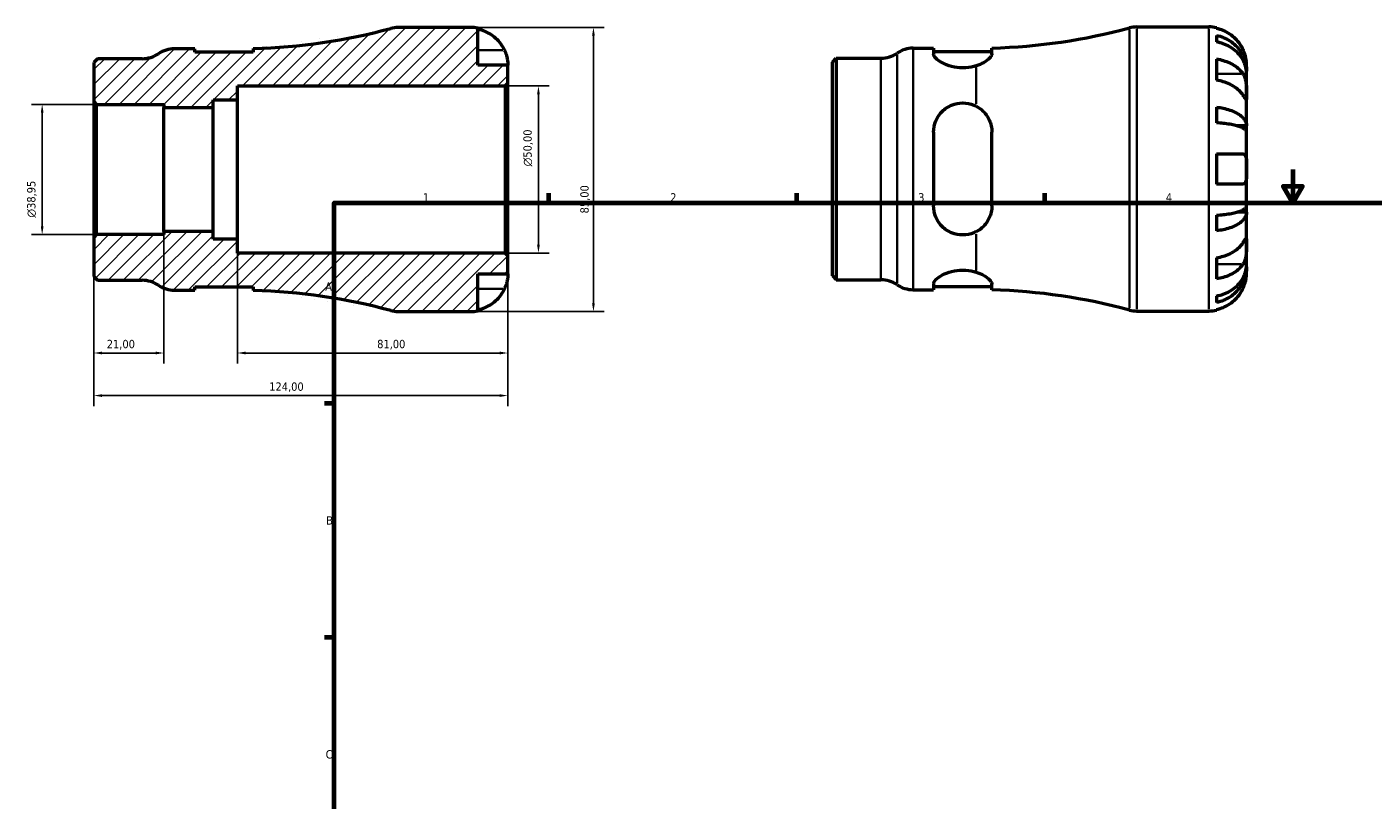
# Model space of a CAD drawing. Header units: millimetres. Extents: x -82 to 666, y 0 to 545.
# Tile 2 of 4: x -82 to 321, y 231 to 463. Entities that reach past the tile are written whole.
import ezdxf

# ---------------------------------------------------------------- set-up
doc = ezdxf.new("R2010")
doc.units = ezdxf.units.MM
for name, color, linetype, lineweight in [('Border (ISO)', 7, 'Continuous', 70), ('Dimension (ISO)', 7, 'Continuous', 25), ('Hatch (ISO)', 7, 'Continuous', 18), ('Visible (ISO)', 7, 'Continuous', 50), ('Visible Narrow (ISO)', 7, 'Continuous', 35)]:
    doc.layers.add(name, color=color, linetype=linetype, lineweight=lineweight)
doc.styles.add('Note Text (ISO)', font='tahoma.ttf')
doc.dimstyles.new('Default (ISO)', dxfattribs={"dimtxt": 2.5, "dimasz": 2.5, "dimexe": 3.175, "dimexo": 0, "dimgap": 0.762, "dimtad": 1, "dimrnd": 1e-08, "dimzin": 0, "dimtxsty": 'Note Text (ISO)', "dimcen": 0.09, "dimdle": 10, "dimclrd": 256, "dimclre": 256, "dimclrt": 232, "dimazin": 0, "dimtfac": 1.40208, "dimtmove": 0, "dimatfit": 3, "dimfxl": 1, "dimtolj": 1, "dimtzin": 0, "dimlwd": -1, "dimlwe": -1, "dimarcsym": 0})

# ---------------------------------------------------------------- blocks, each defined once
blk = doc.blocks.new('Borders Default Border')
at = {"layer": 'Border (ISO)'}
for p, q in [((74.25, 410), (74.25, 412.9)), ((148.5, 410), (148.5, 412.9)), ((222.75, 410), (222.75, 412.9)), ((10, 350), (7.1, 350)), ((10, 280), (7.1, 280))]:
    blk.add_line(p, q, dxfattribs=at)
at = {"layer": 'Border (ISO)', "flags": 128}
for points in [[(297, 420), (297, 410), (294.11, 415), (299.89, 415), (297, 410)], [(10, 10), (10, 410), (584, 410), (584, 10), (10, 10)]]:
    blk.add_lwpolyline(points, dxfattribs=at)
at = {"layer": 'Border (ISO)', "color": 232, "true_color": 0xca0064, "char_height": 2.5, "attachment_point": 7, "style": 'Note Text (ISO)'}
for s, insert in [('1', (36.56, 410.4)), ('2', (110.62, 410.4)), ('3', (184.85, 410.35)), ('4', (259, 410.4)), ('A', (7.29, 383.75)), ('B', (7.59, 313.75)), ('C', (7.43, 243.71))]:
    blk.add_mtext(s, dxfattribs=dict(at, insert=insert))
blk = doc.blocks.new('*D7')
at = {"layer": 'Defpoints', "color": 0, "transparency": 16777216}
for p in [(50.75, 462.5), (50.75, 377.5), (87.62, 377.5)]:
    blk.add_point(p, dxfattribs=at)
at = {"layer": 'Dimension (ISO)', "transparency": 16777216}
for p, q in [((50.75, 462.5), (90.8, 462.5)), ((87.62, 460), (87.62, 380)), ((50.75, 377.5), (90.8, 377.5))]:
    blk.add_line(p, q, dxfattribs=at)
for points in [[(87.2, 460), (88.04, 460), (87.62, 462.5)], [(87.2, 380), (88.04, 380), (87.62, 377.5)]]:
    blk.add_solid(points, dxfattribs=at)
at = {"layer": 'Dimension (ISO)', "color": 232, "true_color": 0xca0064, "transparency": 16777216, "insert": (83.68, 406.86), "char_height": 2.5, "attachment_point": 1, "rotation": 90, "style": 'Note Text (ISO)'}
blk.add_mtext('\\A1;85,00', dxfattribs=at)
blk = doc.blocks.new('*D8')
at = {"layer": 'Defpoints', "color": 0, "transparency": 16777216}
for p in [(61.15, 445), (71.15, 445), (61.15, 395)]:
    blk.add_point(p, dxfattribs=at)
at = {"layer": 'Dimension (ISO)', "transparency": 16777216}
for p, q in [((61.15, 445), (74.32, 445)), ((71.15, 397.5), (71.15, 442.5)), ((61.15, 395), (74.32, 395))]:
    blk.add_line(p, q, dxfattribs=at)
for points in [[(70.73, 442.5), (71.57, 442.5), (71.15, 445)], [(70.73, 397.5), (71.57, 397.5), (71.15, 395)]]:
    blk.add_solid(points, dxfattribs=at)
at = {"layer": 'Dimension (ISO)', "color": 232, "true_color": 0xca0064, "transparency": 16777216, "insert": (66.63, 420.94), "char_height": 2.5, "attachment_point": 1, "rotation": 90, "style": 'Note Text (ISO)'}
blk.add_mtext('\\A1;\\fAIGDT|b0|i0;\\H2.5000;\\ln\\fTahoma|b0|i0;\\H2.5000;50,00', dxfattribs=at)
blk = doc.blocks.new('*D9')
at = {"layer": 'Defpoints', "color": 0, "transparency": 16777216}
for p in [(-62, 399.67), (-41, 401.5), (-62, 365.09)]:
    blk.add_point(p, dxfattribs=at)
at = {"layer": 'Dimension (ISO)', "transparency": 16777216}
for p, q in [((-62, 399.67), (-62, 361.91)), ((-41, 401.5), (-41, 361.91)), ((-43.5, 365.09), (-59.5, 365.09))]:
    blk.add_line(p, q, dxfattribs=at)
for points in [[(-59.5, 365.51), (-59.5, 364.67), (-62, 365.09)], [(-43.5, 365.51), (-43.5, 364.67), (-41, 365.09)]]:
    blk.add_solid(points, dxfattribs=at)
at = {"layer": 'Dimension (ISO)', "color": 232, "true_color": 0xca0064, "transparency": 16777216, "insert": (-58.11, 369.02), "char_height": 2.5, "attachment_point": 1, "style": 'Note Text (ISO)'}
blk.add_mtext('\\A1;21,00', dxfattribs=at)
blk = doc.blocks.new('*D10')
at = {"layer": 'Defpoints', "color": 0, "transparency": 16777216}
for p in [(-19, 399.17), (62, 394.15), (62, 365.09)]:
    blk.add_point(p, dxfattribs=at)
at = {"layer": 'Dimension (ISO)', "transparency": 16777216}
for p, q in [((-19, 399.17), (-19, 361.91)), ((62, 394.15), (62, 361.91)), ((-16.5, 365.09), (59.5, 365.09))]:
    blk.add_line(p, q, dxfattribs=at)
for points in [[(-16.5, 365.51), (-16.5, 364.67), (-19, 365.09)], [(59.5, 365.51), (59.5, 364.67), (62, 365.09)]]:
    blk.add_solid(points, dxfattribs=at)
at = {"layer": 'Dimension (ISO)', "color": 232, "true_color": 0xca0064, "transparency": 16777216, "insert": (22.86, 369.03), "char_height": 2.5, "attachment_point": 1, "style": 'Note Text (ISO)'}
blk.add_mtext('\\A1;81,00', dxfattribs=at)
blk = doc.blocks.new('*D11')
at = {"layer": 'Defpoints', "color": 0, "transparency": 16777216}
for p in [(-62, 399.67), (62, 394.15), (-62, 352.35)]:
    blk.add_point(p, dxfattribs=at)
at = {"layer": 'Dimension (ISO)', "transparency": 16777216}
for p, q in [((-62, 399.67), (-62, 349.18)), ((62, 394.15), (62, 349.18)), ((59.5, 352.35), (-59.5, 352.35))]:
    blk.add_line(p, q, dxfattribs=at)
for points in [[(-59.5, 352.77), (-59.5, 351.93), (-62, 352.35)], [(59.5, 352.77), (59.5, 351.93), (62, 352.35)]]:
    blk.add_solid(points, dxfattribs=at)
at = {"layer": 'Dimension (ISO)', "color": 232, "true_color": 0xca0064, "transparency": 16777216, "insert": (-9.46, 356.29), "char_height": 2.5, "attachment_point": 1, "style": 'Note Text (ISO)'}
blk.add_mtext('\\A1;124,00', dxfattribs=at)
blk = doc.blocks.new('*D12')
at = {"layer": 'Defpoints', "color": 0, "transparency": 16777216}
for p in [(-61.15, 439.48), (-77.45, 400.52), (-61.15, 400.52)]:
    blk.add_point(p, dxfattribs=at)
at = {"layer": 'Dimension (ISO)', "transparency": 16777216}
for p, q in [((-61.15, 439.48), (-80.62, 439.48)), ((-77.45, 436.98), (-77.45, 403.02)), ((-61.15, 400.52), (-80.62, 400.52))]:
    blk.add_line(p, q, dxfattribs=at)
for points in [[(-77.86, 436.98), (-77.03, 436.98), (-77.45, 439.48)], [(-77.86, 403.02), (-77.03, 403.02), (-77.45, 400.52)]]:
    blk.add_solid(points, dxfattribs=at)
at = {"layer": 'Dimension (ISO)', "color": 232, "true_color": 0xca0064, "transparency": 16777216, "insert": (-81.97, 405.61), "char_height": 2.5, "attachment_point": 1, "rotation": 90, "style": 'Note Text (ISO)'}
blk.add_mtext('\\A1;\\fAIGDT|b0|i0;\\H2.5000;\\ln\\fTahoma|b0|i0;\\H2.5000;38,95', dxfattribs=at)

msp = doc.modelspace()

# ---------------------------------------------------------------- hatches: boundary and pattern name
at = {"layer": 'Hatch (ISO)'}
h = msp.add_hatch(dxfattribs=at)
h.set_pattern_fill('ANSI31', color=256, scale=25.4, style=0)
h.set_pattern_definition([(45, (0, 0), (-2.245064, 2.245064), [])])
edge = h.paths.add_edge_path()
edge.add_line((-62.001, 440.326), (-61.151, 439.476))
edge.add_line((-61.151, 439.476), (-41.001, 439.476))
edge.add_line((-41.001, 439.476), (-41.001, 438.502))
edge.add_line((-41.001, 438.502), (-26.261, 438.502))
edge.add_line((-26.261, 438.502), (-26.261, 440.833))
edge.add_line((-26.261, 440.833), (-19.001, 440.833))
edge.add_line((-19.001, 440.833), (-19.001, 445))
edge.add_line((-19.001, 445), (61.149, 445))
edge.add_line((61.149, 445), (61.999, 445.85))
edge.add_line((61.999, 445.85), (61.999, 451.25))
edge.add_line((61.999, 451.25), (52.999, 451.25))
edge.add_line((52.999, 451.25), (52.999, 462.273))
edge.add_ellipse((50.749, 451.25), major_axis=(2.25, 11.023), ratio=1, start_angle=0, end_angle=11.53696)
edge.add_line((50.749, 462.5), (29.118, 462.5))
edge.add_ellipse((29.118, 454), major_axis=(0, 8.5), ratio=1, start_angle=0, end_angle=15.09347)
edge.add_ellipse((-19.001, 632.42), major_axis=(45.906, -170.213), ratio=1, start_angle=346.45788, end_angle=360, ccw=False)
edge.add_line((-14.229, 456.19), (-14.229, 455.125))
edge.add_line((-14.229, 455.125), (-31.729, 455.125))
edge.add_line((-31.729, 455.125), (-31.729, 456.125))
edge.add_line((-31.729, 456.125), (-37.854, 456.125))
edge.add_ellipse((-37.854, 447.625), major_axis=(0, 8.5), ratio=1, start_angle=0, end_angle=34.41151)
edge.add_ellipse((-47.461, 461.65), major_axis=(4.804, -7.012), ratio=1, start_angle=325.58849, end_angle=360, ccw=False)
edge.add_line((-47.461, 453.15), (-60.833, 453.15))
edge.add_line((-60.833, 453.15), (-62.001, 451.981))
edge.add_line((-62.001, 451.981), (-62.001, 440.326))
edge = h.paths.add_edge_path()
edge.add_line((-61.151, 400.524), (-62.001, 399.674))
edge.add_line((-62.001, 399.674), (-62.001, 388.019))
edge.add_line((-62.001, 388.019), (-60.833, 386.85))
edge.add_line((-60.833, 386.85), (-47.461, 386.85))
edge.add_ellipse((-47.461, 378.35), major_axis=(0, 8.5), ratio=1, start_angle=325.58849, end_angle=360, ccw=False)
edge.add_ellipse((-37.854, 392.375), major_axis=(-4.804, -7.012), ratio=1, start_angle=0, end_angle=34.41151)
edge.add_line((-37.854, 383.875), (-31.729, 383.875))
edge.add_line((-31.729, 383.875), (-31.729, 384.875))
edge.add_line((-31.729, 384.875), (-14.229, 384.875))
edge.add_line((-14.229, 384.875), (-14.229, 383.81))
edge.add_ellipse((-19.001, 207.58), major_axis=(4.773, 176.23), ratio=1, start_angle=346.45788, end_angle=360, ccw=False)
edge.add_ellipse((29.118, 386), major_axis=(-2.213, -8.207), ratio=1, start_angle=0, end_angle=15.09347)
edge.add_line((29.118, 377.5), (50.749, 377.5))
edge.add_ellipse((50.749, 388.75), major_axis=(0, -11.25), ratio=1, start_angle=0, end_angle=11.53696)
edge.add_line((52.999, 377.727), (52.999, 388.75))
edge.add_line((52.999, 388.75), (61.999, 388.75))
edge.add_line((61.999, 388.75), (61.999, 394.15))
edge.add_line((61.999, 394.15), (61.149, 395))
edge.add_line((61.149, 395), (-19.001, 395))
edge.add_line((-19.001, 395), (-19.001, 399.167))
edge.add_line((-19.001, 399.167), (-26.261, 399.167))
edge.add_line((-26.261, 399.167), (-26.261, 401.498))
edge.add_line((-26.261, 401.498), (-41.001, 401.498))
edge.add_line((-41.001, 401.498), (-41.001, 400.524))
edge.add_line((-41.001, 400.524), (-61.151, 400.524))

# ---------------------------------------------------------------- linework, layer by layer
at = {"layer": 'Visible (ISO)'}
for p, q in [((50.749, 462.5), (29.118, 462.5)), ((52.999, 451.25), (52.999, 462.273)), ((250.295, 462.655), (271.925, 462.655)), ((274.175, 462.428), (274.175, 462.187)), ((274.175, 460.111), (274.175, 458.167)), ((-31.729, 456.125), (-37.854, 456.125)), ((-31.729, 455.125), (-31.729, 456.125)), ((-14.229, 456.19), (-14.229, 455.125)), ((183.323, 456.28), (189.448, 456.28)), ((189.448, 456.28), (189.448, 454.564)), ((206.948, 454.632), (206.948, 456.345)), ((-60.833, 453.15), (-62.001, 451.981)), ((-62.001, 451.981), (-62.001, 440.326)), ((-47.461, 453.15), (-60.833, 453.15)), ((-14.229, 455.125), (-31.729, 455.125)), ((159.175, 452.136), (160.344, 453.305)), ((159.175, 388.173), (159.175, 452.136)), ((160.344, 453.305), (173.716, 453.305)), ((160.344, 453.305), (160.344, 387.005)), ((189.448, 455.28), (206.948, 455.28)), ((274.175, 453.058), (274.175, 446.694)), ((61.999, 451.25), (52.999, 451.25)), ((61.999, 445.85), (61.999, 451.25)), ((283.175, 449.394), (283.14, 449.394)), ((283.175, 449.394), (283.175, 451.405)), ((283.175, 448.629), (283.175, 449.394)), ((283.175, 442.252), (283.175, 448.629)), ((-19.001, 440.833), (-19.001, 445)), ((-19.001, 445), (61.149, 445)), ((61.149, 445), (61.999, 445.85)), ((61.149, 445), (61.149, 395)), ((61.999, 394.15), (61.999, 445.85)), ((-62.001, 440.326), (-61.151, 439.476)), ((-62.001, 440.326), (-62.001, 399.674)), ((-61.151, 439.476), (-41.001, 439.476)), ((-61.151, 400.524), (-61.151, 439.476)), ((-41.001, 439.476), (-41.001, 438.502)), ((-26.261, 438.502), (-26.261, 440.833)), ((-26.261, 440.833), (-19.001, 440.833)), ((-19.001, 399.167), (-19.001, 440.833)), ((283.175, 433.032), (283.175, 442.252)), ((-41.001, 438.502), (-26.261, 438.502)), ((-41.001, 401.498), (-41.001, 438.502)), ((-26.261, 401.498), (-26.261, 438.502)), ((274.175, 438.65), (274.175, 433.955)), ((283.175, 433.032), (280.446, 433.032)), ((283.175, 431.184), (283.175, 433.032)), ((189.448, 431.155), (189.448, 409.155)), ((206.948, 409.155), (206.948, 431.155)), ((283.175, 420.155), (283.175, 431.184)), ((274.175, 424.655), (274.175, 415.655)), ((283.175, 409.126), (283.175, 420.155)), ((283.175, 407.278), (280.446, 407.278)), ((283.175, 407.278), (283.175, 409.126)), ((283.175, 398.058), (283.175, 407.278)), ((274.175, 406.354), (274.175, 401.66)), ((-61.151, 400.524), (-62.001, 399.674)), ((-62.001, 399.674), (-62.001, 388.019)), ((-41.001, 400.524), (-61.151, 400.524)), ((-26.261, 401.498), (-41.001, 401.498)), ((-41.001, 401.498), (-41.001, 400.524)), ((-26.261, 399.167), (-26.261, 401.498)), ((-19.001, 399.167), (-26.261, 399.167)), ((-19.001, 395), (-19.001, 399.167)), ((283.175, 391.681), (283.175, 398.058)), ((61.149, 395), (-19.001, 395)), ((61.999, 394.15), (61.149, 395)), ((61.999, 388.75), (61.999, 394.15)), ((274.175, 393.615), (274.175, 387.251)), ((283.175, 390.916), (283.175, 391.681)), ((-62.001, 388.019), (-60.833, 386.85)), ((52.999, 377.727), (52.999, 388.75)), ((52.999, 388.75), (61.999, 388.75)), ((159.175, 388.173), (160.344, 387.005)), ((160.344, 387.005), (173.716, 387.005)), ((283.175, 390.916), (283.14, 390.916)), ((283.175, 388.905), (283.175, 390.916)), ((-60.833, 386.85), (-47.461, 386.85)), ((-37.854, 383.875), (-31.729, 383.875)), ((-31.729, 383.875), (-31.729, 384.875)), ((-31.729, 384.875), (-14.229, 384.875)), ((-14.229, 384.875), (-14.229, 383.81)), ((183.323, 384.03), (189.448, 384.03)), ((189.448, 385.745), (189.448, 384.03)), ((189.448, 385.03), (206.948, 385.03)), ((206.948, 383.965), (206.948, 385.678)), ((274.175, 382.143), (274.175, 380.198)), ((29.118, 377.5), (50.749, 377.5)), ((250.295, 377.655), (271.925, 377.655)), ((274.175, 378.122), (274.175, 377.882))]:
    msp.add_line(p, q, dxfattribs=at)
for centre, radius, start, end in [((-19.001, 632.42), 176.295, 271.55135, 285.09347), ((29.118, 454), 8.5, 90, 105.09347), ((50.749, 451.25), 11.25, 78.46304, 90), ((202.175, 632.575), 176.295, 271.55135, 285.09347), ((250.295, 454.155), 8.5, 90, 105.09347), ((271.925, 451.405), 11.25, 78.46304, 90), ((-37.854, 447.625), 8.5, 90, 124.41151), ((183.323, 447.78), 8.5, 90, 124.41151), ((-47.461, 461.65), 8.5, 270, 304.41151), ((173.716, 461.805), 8.5, 270, 304.41151), ((173.716, 378.505), 8.5, 55.58849, 90), ((-47.461, 378.35), 8.5, 55.58849, 90), ((-37.854, 392.375), 8.5, 235.58849, 270), ((-19.001, 207.58), 176.295, 74.90653, 88.44865), ((183.323, 392.53), 8.5, 235.58849, 270), ((202.175, 207.735), 176.295, 74.90653, 88.44865), ((29.118, 386), 8.5, 254.90653, 270), ((50.749, 388.75), 11.25, 270, 281.53696), ((250.295, 386.155), 8.5, 254.90653, 270), ((271.925, 388.905), 11.25, 270, 281.53696)]:
    msp.add_arc(centre, radius, start, end, dxfattribs=at)
for points, knots in [([(52.999, 462.033), (53.718, 461.885), (54.421, 461.663), (55.685, 461.138), (56.359, 460.783), (57.617, 459.939), (58.201, 459.45), (59.184, 458.463), (59.673, 457.875), (60.416, 456.759), (60.699, 456.25), (60.932, 455.75)], [0.21343841, 0.21343841, 0.21343841, 0.21343841, 0.41559978, 0.41559978, 0.62400044, 0.62400044, 0.8324011, 0.8324011, 1.04178819, 1.04178819, 1.20124236, 1.20124236, 1.20124236, 1.20124236]), ([(282.108, 455.905), (281.875, 456.405), (281.592, 456.913), (280.85, 458.03), (280.361, 458.618), (279.378, 459.605), (278.794, 460.094), (277.536, 460.938), (276.861, 461.292), (275.598, 461.818), (274.895, 462.04), (274.175, 462.187)], [5.50227189, 5.50227189, 5.50227189, 5.50227189, 5.66172607, 5.66172607, 5.87111315, 5.87111315, 6.07951382, 6.07951382, 6.28791448, 6.28791448, 6.49007585, 6.49007585, 6.49007585, 6.49007585]), ([(274.175, 460.111), (274.896, 459.968), (275.601, 459.753), (276.866, 459.245), (277.54, 458.902), (278.799, 458.087), (279.383, 457.614), (280.365, 456.661), (280.854, 456.092), (281.696, 454.869), (282.05, 454.214), (282.582, 452.966), (282.81, 452.257), (283.106, 450.81), (283.175, 450.071), (283.175, 449.394)], [0.2134337, 0.2134337, 0.2134337, 0.2134337, 0.41601, 0.41601, 0.6243485, 0.6243485, 0.832687, 0.832687, 1.0415719, 1.0415719, 1.2504568, 1.2504568, 1.4601279, 1.4601279, 1.6697991, 1.6697991, 1.6697991, 1.6697991]), ([(60.932, 455.75), (61.004, 455.595), (61.073, 455.439), (61.248, 455.018), (61.348, 454.755), (61.534, 454.203), (61.618, 453.919), (61.792, 453.232), (61.862, 452.853), (61.963, 452.129), (61.983, 451.815), (62.001, 451.368), (61.999, 451.25), (61.999, 451.25)], [-0.71968867, -0.71968867, -0.71968867, -0.71968867, -0.66913349, -0.66913349, -0.58448293, -0.58448293, -0.49008499, -0.49008499, -0.34765985, -0.34765985, -0.17827673, -0.17827673, 0, 0, 0, 0]), ([(283.175, 448.629), (283.175, 449.231), (283.106, 449.889), (282.81, 451.177), (282.582, 451.807), (282.05, 452.918), (281.696, 453.501), (280.854, 454.59), (280.365, 455.096), (279.383, 455.944), (278.799, 456.365), (277.54, 457.091), (276.866, 457.396), (275.601, 457.848), (274.896, 458.04), (274.175, 458.167)], [5.0161165, 5.0161165, 5.0161165, 5.0161165, 5.2257877, 5.2257877, 5.4354588, 5.4354588, 5.6443437, 5.6443437, 5.8532286, 5.8532286, 6.0615671, 6.0615671, 6.2699056, 6.2699056, 6.472482, 6.472482, 6.472482, 6.472482]), ([(283.175, 451.405), (283.175, 451.405), (283.176, 451.459), (283.171, 451.681), (283.166, 451.86), (283.124, 452.404), (283.077, 452.803), (282.924, 453.57), (282.845, 453.896), (282.667, 454.495), (282.578, 454.76), (282.372, 455.307), (282.255, 455.586), (282.121, 455.876), (282.115, 455.891), (282.108, 455.905)], [-3.12621297, -3.12621297, -3.12621297, -3.12621297, -3.00592131, -3.00592131, -2.87295675, -2.87295675, -2.69789372, -2.69789372, -2.58338701, -2.58338701, -2.49547573, -2.49547573, -2.40310236, -2.40310236, -2.39831682, -2.39831682, -2.39831682, -2.39831682]), ([(202.175, 451.006), (201.963, 450.94), (201.746, 450.879), (200.469, 450.552), (199.306, 450.403), (198.198, 450.403), (197.089, 450.403), (195.926, 450.552), (193.818, 451.092), (192.87, 451.476), (191.314, 452.295), (190.618, 452.793), (189.685, 453.746), (189.448, 454.198), (189.448, 454.564)], [-0.4025889, -0.4025889, -0.4025889, -0.4025889, -0.3325679, -0.3325679, 0, 0, 0, 0.3325679, 0.3325679, 0.6651357, 0.6651357, 1.025953, 1.025953, 1.3867703, 1.3867703, 1.3867703, 1.3867703]), ([(206.948, 454.632), (206.948, 454.559), (206.939, 454.483), (206.901, 454.32), (206.872, 454.232), (206.728, 453.91), (206.558, 453.663), (205.891, 452.929), (205.239, 452.422), (203.766, 451.599), (203.015, 451.267), (202.175, 451.006)], [-1.0260996, -1.0260996, -1.0260996, -1.0260996, -0.9539247, -0.9539247, -0.8754961, -0.8754961, -0.673478, -0.673478, -0.293596, -0.293596, -0.0000676, -0.0000676, -0.0000676, -0.0000676]), ([(274.175, 453.058), (274.895, 452.954), (275.598, 452.797), (276.861, 452.426), (277.536, 452.175), (278.794, 451.578), (279.378, 451.232), (280.361, 450.535), (280.85, 450.118), (281.592, 449.329), (281.875, 448.97), (282.108, 448.616)], [0.21343841, 0.21343841, 0.21343841, 0.21343841, 0.41559978, 0.41559978, 0.62400044, 0.62400044, 0.8324011, 0.8324011, 1.04178819, 1.04178819, 1.20124236, 1.20124236, 1.20124236, 1.20124236]), ([(282.108, 448.616), (282.167, 448.527), (282.224, 448.433), (282.4, 448.116), (282.51, 447.876), (282.709, 447.342), (282.796, 447.048), (282.97, 446.301), (283.039, 445.841), (283.139, 444.809), (283.16, 444.248), (283.177, 443.173), (283.175, 442.673), (283.175, 442.252)], [-0.72474413, -0.72474413, -0.72474413, -0.72474413, -0.68292689, -0.68292689, -0.58946764, -0.58946764, -0.49014387, -0.49014387, -0.34933517, -0.34933517, -0.17856496, -0.17856496, 0, 0, 0, 0]), ([(282.108, 442.252), (281.875, 442.606), (281.592, 442.965), (280.85, 443.754), (280.361, 444.171), (279.378, 444.868), (278.794, 445.214), (277.536, 445.811), (276.861, 446.062), (275.598, 446.433), (274.895, 446.59), (274.175, 446.694)], [5.50227189, 5.50227189, 5.50227189, 5.50227189, 5.66172607, 5.66172607, 5.87111315, 5.87111315, 6.07951382, 6.07951382, 6.28791448, 6.28791448, 6.49007585, 6.49007585, 6.49007585, 6.49007585]), ([(189.448, 431.155), (189.448, 432.301), (189.685, 433.5), (190.618, 435.685), (191.314, 436.672), (192.87, 438.173), (193.818, 438.815), (195.926, 439.681), (197.089, 439.905), (199.306, 439.905), (200.469, 439.681), (201.746, 439.157), (201.963, 439.057), (202.175, 438.949)], [1.334521, 1.334521, 1.334521, 1.334521, 1.6953383, 1.6953383, 2.0561556, 2.0561556, 2.3887235, 2.3887235, 2.7212913, 2.7212913, 3.0538592, 3.0538592, 3.1238802, 3.1238802, 3.1238802, 3.1238802]), ([(283.175, 442.252), (283.175, 442.011), (283.175, 441.798), (283.173, 441.424), (283.171, 441.27), (283.149, 441.004), (283.125, 440.93), (283.025, 440.938), (282.952, 441.014), (282.774, 441.253), (282.686, 441.381), (282.482, 441.684), (282.369, 441.855), (282.2, 442.112), (282.155, 442.181), (282.108, 442.252)], [0, 0, 0, 0, 0.10230486, 0.10230486, 0.2116531, 0.2116531, 0.35868741, 0.35868741, 0.49861539, 0.49861539, 0.59613895, 0.59613895, 0.69034298, 0.69034298, 0.72355027, 0.72355027, 0.72355027, 0.72355027]), ([(202.175, 438.949), (202.941, 438.558), (203.632, 438.063), (205.147, 436.62), (205.858, 435.567), (206.561, 433.806), (206.735, 433.181), (206.911, 432.084), (206.948, 431.621), (206.948, 431.155)], [-1.0297823, -1.0297823, -1.0297823, -1.0297823, -0.7612359, -0.7612359, -0.3547865, -0.3547865, -0.1468761, -0.1468761, 0, 0, 0, 0]), ([(274.175, 438.65), (274.896, 438.575), (275.601, 438.462), (276.866, 438.196), (277.54, 438.016), (278.799, 437.588), (279.383, 437.341), (280.365, 436.841), (280.854, 436.543), (281.696, 435.902), (282.05, 435.558), (282.582, 434.904), (282.81, 434.533), (283.106, 433.774), (283.175, 433.386), (283.175, 433.032)], [0.2134337, 0.2134337, 0.2134337, 0.2134337, 0.41601, 0.41601, 0.6243485, 0.6243485, 0.832687, 0.832687, 1.0415719, 1.0415719, 1.2504568, 1.2504568, 1.4601279, 1.4601279, 1.6697991, 1.6697991, 1.6697991, 1.6697991]), ([(283.175, 431.184), (283.175, 431.359), (283.106, 431.55), (282.81, 431.924), (282.582, 432.107), (282.05, 432.43), (281.696, 432.6), (280.854, 432.916), (280.365, 433.063), (279.383, 433.31), (278.799, 433.432), (277.54, 433.643), (276.866, 433.731), (275.601, 433.863), (274.896, 433.919), (274.175, 433.955)], [5.0161165, 5.0161165, 5.0161165, 5.0161165, 5.2257877, 5.2257877, 5.4354588, 5.4354588, 5.6443437, 5.6443437, 5.8532286, 5.8532286, 6.0615671, 6.0615671, 6.2699056, 6.2699056, 6.472482, 6.472482, 6.472482, 6.472482]), ([(274.175, 424.655), (274.895, 424.655), (275.598, 424.655), (276.861, 424.655), (277.536, 424.655), (278.794, 424.655), (279.378, 424.655), (280.361, 424.655), (280.85, 424.655), (281.592, 424.655), (281.875, 424.655), (282.108, 424.655)], [0.21343841, 0.21343841, 0.21343841, 0.21343841, 0.41559978, 0.41559978, 0.62400044, 0.62400044, 0.8324011, 0.8324011, 1.04178819, 1.04178819, 1.20124236, 1.20124236, 1.20124236, 1.20124236]), ([(282.108, 424.655), (282.18, 424.655), (282.249, 424.647), (282.425, 424.603), (282.524, 424.552), (282.711, 424.392), (282.794, 424.277), (282.968, 423.914), (283.039, 423.631), (283.14, 422.885), (283.16, 422.409), (283.177, 421.338), (283.175, 420.749), (283.175, 420.155)], [-0.71968867, -0.71968867, -0.71968867, -0.71968867, -0.66913349, -0.66913349, -0.58448293, -0.58448293, -0.49008499, -0.49008499, -0.34765985, -0.34765985, -0.17827673, -0.17827673, 0, 0, 0, 0]), ([(283.175, 420.155), (283.175, 419.754), (283.176, 419.355), (283.171, 418.541), (283.166, 418.134), (283.124, 417.269), (283.077, 416.845), (282.924, 416.29), (282.845, 416.112), (282.667, 415.872), (282.578, 415.795), (282.372, 415.686), (282.255, 415.658), (282.121, 415.655), (282.115, 415.655), (282.108, 415.655)], [-3.12621297, -3.12621297, -3.12621297, -3.12621297, -3.00592131, -3.00592131, -2.87295675, -2.87295675, -2.69789372, -2.69789372, -2.58338701, -2.58338701, -2.49547573, -2.49547573, -2.40310236, -2.40310236, -2.39831682, -2.39831682, -2.39831682, -2.39831682]), ([(282.108, 415.655), (281.875, 415.655), (281.592, 415.655), (280.85, 415.655), (280.361, 415.655), (279.378, 415.655), (278.794, 415.655), (277.536, 415.655), (276.861, 415.655), (275.598, 415.655), (274.895, 415.655), (274.175, 415.655)], [5.50227189, 5.50227189, 5.50227189, 5.50227189, 5.66172607, 5.66172607, 5.87111315, 5.87111315, 6.07951382, 6.07951382, 6.28791448, 6.28791448, 6.49007585, 6.49007585, 6.49007585, 6.49007585]), ([(202.175, 401.361), (201.963, 401.253), (201.746, 401.153), (200.469, 400.628), (199.306, 400.405), (198.198, 400.405), (197.089, 400.405), (195.926, 400.628), (193.818, 401.495), (192.87, 402.137), (191.314, 403.637), (190.618, 404.624), (189.685, 406.81), (189.448, 408.009), (189.448, 409.155)], [-0.4025889, -0.4025889, -0.4025889, -0.4025889, -0.3325679, -0.3325679, 0, 0, 0, 0.3325679, 0.3325679, 0.6651357, 0.6651357, 1.025953, 1.025953, 1.3867703, 1.3867703, 1.3867703, 1.3867703]), ([(206.948, 409.155), (206.948, 408.925), (206.939, 408.696), (206.901, 408.221), (206.872, 407.975), (206.728, 407.106), (206.558, 406.497), (205.891, 404.823), (205.239, 403.828), (203.766, 402.344), (203.015, 401.79), (202.175, 401.361)], [-1.0260996, -1.0260996, -1.0260996, -1.0260996, -0.9539247, -0.9539247, -0.8754961, -0.8754961, -0.673478, -0.673478, -0.293596, -0.293596, -0.0000676, -0.0000676, -0.0000676, -0.0000676]), ([(274.175, 406.354), (274.896, 406.391), (275.601, 406.447), (276.866, 406.578), (277.54, 406.667), (278.799, 406.878), (279.383, 407), (280.365, 407.247), (280.854, 407.394), (281.696, 407.71), (282.05, 407.88), (282.582, 408.202), (282.81, 408.386), (283.106, 408.76), (283.175, 408.951), (283.175, 409.126)], [0.2134337, 0.2134337, 0.2134337, 0.2134337, 0.41601, 0.41601, 0.6243485, 0.6243485, 0.832687, 0.832687, 1.0415719, 1.0415719, 1.2504568, 1.2504568, 1.4601279, 1.4601279, 1.6697991, 1.6697991, 1.6697991, 1.6697991]), ([(283.175, 407.278), (283.175, 406.924), (283.106, 406.536), (282.81, 405.777), (282.582, 405.406), (282.05, 404.751), (281.696, 404.408), (280.854, 403.767), (280.365, 403.469), (279.383, 402.969), (278.799, 402.721), (277.54, 402.294), (276.866, 402.114), (275.601, 401.848), (274.896, 401.735), (274.175, 401.66)], [5.0161165, 5.0161165, 5.0161165, 5.0161165, 5.2257877, 5.2257877, 5.4354588, 5.4354588, 5.6443437, 5.6443437, 5.8532286, 5.8532286, 6.0615671, 6.0615671, 6.2699056, 6.2699056, 6.472482, 6.472482, 6.472482, 6.472482]), ([(282.108, 398.058), (282.167, 398.147), (282.224, 398.233), (282.4, 398.501), (282.51, 398.667), (282.709, 398.963), (282.796, 399.089), (282.97, 399.315), (283.039, 399.382), (283.139, 399.368), (283.16, 399.254), (283.177, 398.812), (283.175, 398.479), (283.175, 398.058)], [-0.72474413, -0.72474413, -0.72474413, -0.72474413, -0.68292689, -0.68292689, -0.58946764, -0.58946764, -0.49014387, -0.49014387, -0.34933517, -0.34933517, -0.17856496, -0.17856496, 0, 0, 0, 0]), ([(274.175, 393.615), (274.895, 393.72), (275.598, 393.877), (276.861, 394.248), (277.536, 394.499), (278.794, 395.096), (279.378, 395.442), (280.361, 396.139), (280.85, 396.555), (281.592, 397.345), (281.875, 397.704), (282.108, 398.058)], [0.21343841, 0.21343841, 0.21343841, 0.21343841, 0.41559978, 0.41559978, 0.62400044, 0.62400044, 0.8324011, 0.8324011, 1.04178819, 1.04178819, 1.20124236, 1.20124236, 1.20124236, 1.20124236]), ([(283.175, 398.058), (283.175, 397.817), (283.175, 397.549), (283.173, 396.951), (283.171, 396.619), (283.149, 395.808), (283.125, 395.322), (283.025, 394.371), (282.952, 393.915), (282.774, 393.182), (282.686, 392.896), (282.482, 392.371), (282.369, 392.132), (282.2, 391.839), (282.155, 391.765), (282.108, 391.694)], [0, 0, 0, 0, 0.10230486, 0.10230486, 0.2116531, 0.2116531, 0.35868741, 0.35868741, 0.49861539, 0.49861539, 0.59613895, 0.59613895, 0.69034298, 0.69034298, 0.72355027, 0.72355027, 0.72355027, 0.72355027]), ([(282.108, 391.694), (281.875, 391.34), (281.592, 390.981), (280.85, 390.191), (280.361, 389.775), (279.378, 389.078), (278.794, 388.732), (277.536, 388.135), (276.861, 387.884), (275.598, 387.513), (274.895, 387.356), (274.175, 387.251)], [5.50227189, 5.50227189, 5.50227189, 5.50227189, 5.66172607, 5.66172607, 5.87111315, 5.87111315, 6.07951382, 6.07951382, 6.28791448, 6.28791448, 6.49007585, 6.49007585, 6.49007585, 6.49007585]), ([(274.175, 382.143), (274.896, 382.27), (275.601, 382.462), (276.866, 382.914), (277.54, 383.219), (278.799, 383.945), (279.383, 384.366), (280.365, 385.214), (280.854, 385.72), (281.696, 386.808), (282.05, 387.391), (282.582, 388.502), (282.81, 389.133), (283.106, 390.421), (283.175, 391.079), (283.175, 391.681)], [0.2134337, 0.2134337, 0.2134337, 0.2134337, 0.41601, 0.41601, 0.6243485, 0.6243485, 0.832687, 0.832687, 1.0415719, 1.0415719, 1.2504568, 1.2504568, 1.4601279, 1.4601279, 1.6697991, 1.6697991, 1.6697991, 1.6697991]), ([(61.999, 388.75), (61.999, 388.75), (61.999, 388.696), (61.995, 388.474), (61.99, 388.295), (61.948, 387.751), (61.901, 387.352), (61.747, 386.585), (61.668, 386.259), (61.49, 385.66), (61.401, 385.395), (61.196, 384.848), (61.079, 384.569), (60.945, 384.279), (60.938, 384.264), (60.932, 384.25)], [-3.12621297, -3.12621297, -3.12621297, -3.12621297, -3.00592131, -3.00592131, -2.87295675, -2.87295675, -2.69789372, -2.69789372, -2.58338701, -2.58338701, -2.49547573, -2.49547573, -2.40310236, -2.40310236, -2.39831682, -2.39831682, -2.39831682, -2.39831682]), ([(189.448, 385.745), (189.448, 386.112), (189.685, 386.564), (190.618, 387.517), (191.314, 388.015), (192.87, 388.833), (193.818, 389.218), (195.926, 389.758), (197.089, 389.907), (199.306, 389.907), (200.469, 389.758), (201.746, 389.431), (201.963, 389.369), (202.175, 389.304)], [1.334521, 1.334521, 1.334521, 1.334521, 1.6953383, 1.6953383, 2.0561556, 2.0561556, 2.3887235, 2.3887235, 2.7212913, 2.7212913, 3.0538592, 3.0538592, 3.1238802, 3.1238802, 3.1238802, 3.1238802]), ([(202.175, 389.304), (202.941, 389.066), (203.632, 388.769), (205.147, 387.959), (205.858, 387.416), (206.561, 386.643), (206.735, 386.39), (206.911, 385.985), (206.948, 385.826), (206.948, 385.678)], [-1.0297823, -1.0297823, -1.0297823, -1.0297823, -0.7612359, -0.7612359, -0.3547865, -0.3547865, -0.1468761, -0.1468761, 0, 0, 0, 0]), ([(283.175, 390.916), (283.175, 390.239), (283.106, 389.5), (282.81, 388.053), (282.582, 387.344), (282.05, 386.096), (281.696, 385.441), (280.854, 384.217), (280.365, 383.649), (279.383, 382.696), (278.799, 382.223), (277.54, 381.408), (276.866, 381.065), (275.601, 380.557), (274.896, 380.341), (274.175, 380.198)], [5.0161165, 5.0161165, 5.0161165, 5.0161165, 5.2257877, 5.2257877, 5.4354588, 5.4354588, 5.6443437, 5.6443437, 5.8532286, 5.8532286, 6.0615671, 6.0615671, 6.2699056, 6.2699056, 6.472482, 6.472482, 6.472482, 6.472482]), ([(282.108, 384.405), (282.18, 384.56), (282.249, 384.716), (282.425, 385.137), (282.524, 385.4), (282.711, 385.952), (282.794, 386.236), (282.968, 386.923), (283.039, 387.302), (283.14, 388.026), (283.16, 388.34), (283.177, 388.787), (283.175, 388.905), (283.175, 388.905)], [-0.71968867, -0.71968867, -0.71968867, -0.71968867, -0.66913349, -0.66913349, -0.58448293, -0.58448293, -0.49008499, -0.49008499, -0.34765985, -0.34765985, -0.17827673, -0.17827673, 0, 0, 0, 0]), ([(60.932, 384.25), (60.699, 383.75), (60.416, 383.241), (59.673, 382.125), (59.184, 381.537), (58.201, 380.55), (57.617, 380.061), (56.359, 379.217), (55.685, 378.862), (54.421, 378.337), (53.718, 378.115), (52.999, 377.967)], [5.50227189, 5.50227189, 5.50227189, 5.50227189, 5.66172607, 5.66172607, 5.87111315, 5.87111315, 6.07951382, 6.07951382, 6.28791448, 6.28791448, 6.49007585, 6.49007585, 6.49007585, 6.49007585]), ([(274.175, 378.122), (274.895, 378.27), (275.598, 378.492), (276.861, 379.017), (277.536, 379.372), (278.794, 380.216), (279.378, 380.705), (280.361, 381.691), (280.85, 382.28), (281.592, 383.396), (281.875, 383.905), (282.108, 384.405)], [0.21343841, 0.21343841, 0.21343841, 0.21343841, 0.41559978, 0.41559978, 0.62400044, 0.62400044, 0.8324011, 0.8324011, 1.04178819, 1.04178819, 1.20124236, 1.20124236, 1.20124236, 1.20124236])]:
    msp.add_open_spline(points, degree=3, knots=knots, dxfattribs=at)
at = {"layer": 'Visible Narrow (ISO)'}
for p, q in [((248.081, 378.468), (248.081, 461.842)), ((250.295, 462.132), (250.295, 378.178)), ((271.925, 378.178), (271.925, 462.132)), ((60.535, 455.75), (53.395, 455.75)), ((183.323, 455.835), (183.323, 384.475)), ((173.716, 387.413), (173.716, 452.897)), ((178.519, 385.944), (178.519, 454.366)), ((202.175, 439.678), (202.175, 450.55)), ((281.711, 448.616), (274.572, 448.616)), ((202.175, 389.76), (202.175, 400.631)), ((281.711, 391.694), (274.572, 391.694)), ((60.535, 384.25), (53.395, 384.25))]:
    msp.add_line(p, q, dxfattribs=at)

# ---------------------------------------------------------------- block references
msp.add_blockref('Borders Default Border', (0, 0))

# ---------------------------------------------------------------- dimensions: what is measured, and where the dimension line sits
at = {"layer": 'Dimension (ISO)'}
for base, p1, p2, angle, picture, middle in [((87.62, 377.5), (50.749, 462.5), (50.749, 377.5), 90, '*D7', (87.62, 411)), ((-62.001, 365.088), (-41.001, 401.498), (-62.001, 399.674), 180, '*D9', (-54.001, 365.088)), ((-62.001, 352.35), (61.999, 394.15), (-62.001, 399.674), 180, '*D11', (-4.501, 352.35)), ((61.999, 365.088), (-19.001, 399.167), (61.999, 394.15), 180, '*D10', (26.999, 365.088))]:
    dim = msp.add_linear_dim(base=base, p1=p1, p2=p2, angle=angle, dimstyle='Default (ISO)', override={"dimdec": 2, "dimtp": 0, "dimtm": 0, "dimtdec": 2, "dimtofl": 0, "dimatfit": 1}, dxfattribs=at)
    dim.commit()
    dim.dimension.update_dxf_attribs({"geometry": picture, "text_midpoint": middle, "dimtype": 160})
for base, p1, p2, picture, middle in [((71.149, 445), (61.149, 395), (61.149, 445), '*D8', (71.149, 426.5)), ((-77.446, 400.524), (-61.151, 439.476), (-61.151, 400.524), '*D12', (-77.446, 411.148))]:
    dim = msp.add_linear_dim(base=base, p1=p1, p2=p2, angle=90, text='\\fAIGDT|b0|i0;\\H2.5000;\\ln\\fTahoma|b0|i0;\\H2.5000;<>', dimstyle='Default (ISO)', override={"dimdec": 2, "dimtp": 0, "dimtm": 0, "dimtdec": 2, "dimtofl": 0, "dimatfit": 1}, dxfattribs=at)
    dim.commit()
    dim.dimension.update_dxf_attribs({"geometry": picture, "text_midpoint": middle, "dimtype": 160})

doc.saveas('drawing.dxf')
